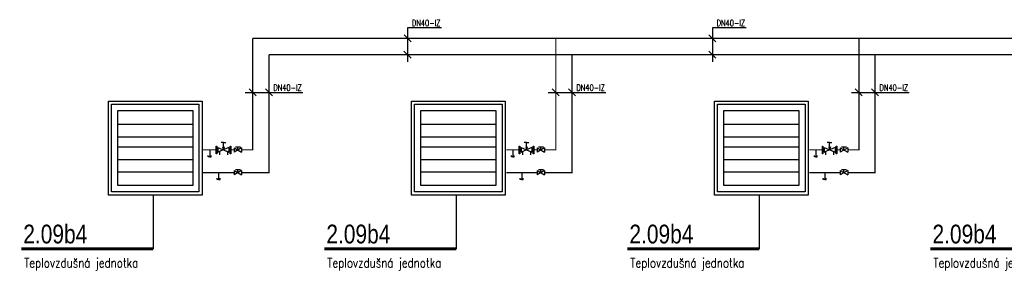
# Model space of a CAD drawing. Header units: millimetres. Extents: x -15830 to 4680139, y -28864 to 2281735.
# Tile 1 of 256: x -6512 to 9246, y -27855 to -23595. Entities that reach past the tile are written whole.
import ezdxf

# ---------------------------------------------------------------- set-up
doc = ezdxf.new("R2010")
doc.units = ezdxf.units.MM
doc.linetypes.add('DASHED', pattern=[19.05, 12.7, -6.35])
for name, color, linetype in [('G armatury', 7, 'Continuous'), ('NWT_UT_KOTY', 31, 'Continuous'), ('NWT_UT_POZICE', 32, 'Continuous'), ('NWT_UT_PRIV', 1, 'Continuous'), ('NWT_UT_TEXT', 90, 'Continuous'), ('NWT_UT_ZPÁT', 150, 'DASHED'), ('UT_KOTY', 31, 'Continuous')]:
    doc.layers.add(name, color=color, linetype=linetype)
doc.layers.add('NEKO_armatury', color=7, linetype='Continuous', lineweight=25)
doc.styles.add('ARIAL', font='arial.ttf', dxfattribs={"width": 0.8})
doc.styles.add('ROMANS', font='romans.shx', dxfattribs={"width": 0.8})

# ---------------------------------------------------------------- blocks, each defined once
blk = doc.blocks.new('Vypouštěcí ventil')
at = {"layer": 'NEKO_armatury', "color": 0, "lineweight": -3}
for p, q in [((0, 0), (0, -5)), ((-1, -5), (-1, -4)), ((0, -5), (-1, -5)), ((0, -5), (1, -5)), ((1, -5), (1, -4))]:
    blk.add_line(p, q, dxfattribs=at)
blk = doc.blocks.new('RUČNÍ REGULAČNÍ VENTIL PŘÍRUBOVÝ')
at = {"layer": 'NEKO_armatury', "color": 0, "lineweight": -3}
for p, q in [((-3.08, 10.75), (3.08, 10.75)), ((-1.88, 9.75), (1.88, 9.75)), ((-1.88, 1), (1.88, 9.75)), ((-1.88, 9.75), (1.88, 1)), ((1.88, 9.75), (1.39, 8.6)), ((1.39, 8.6), (3.89, 8.6)), ((-5.9, 5.38), (-5.9, 7.25)), ((-2.5, 5.38), (-5.9, 5.38)), ((-5.9, 5.38), (-5.9, 3.5)), ((-3.08, 0), (3.08, 0)), ((-2.5, 5.99), (0, 5.38)), ((-2.5, 4.74), (0, 5.38)), ((0, 5.38), (-2.5, 5.38)), ((-1.88, 1), (1.88, 1)), ((1.88, 1), (1.4, 2.16)), ((1.4, 2.16), (3.9, 2.16))]:
    blk.add_line(p, q, dxfattribs=at)
at = {"layer": 'NEKO_armatury', "color": 0}
for points in [[(-3.08, 10.75), (-3.08, 11.15), (3.08, 11.15), (3.08, 10.75), (-3.08, 10.75)], [(-3.08, -0.4), (-3.08, 0), (3.08, 0), (3.08, -0.4), (-3.08, -0.4)]]:
    blk.add_lwpolyline(points, dxfattribs=at)

msp = doc.modelspace()

# ---------------------------------------------------------------- linework, layer by layer
for points in [[(-3592.247, -24896.791), (-3592.247, -26396.791), (-5092.247, -26396.791), (-5092.247, -24896.791), (-3592.247, -24896.791)], [(1257.985, -24896.791), (1257.985, -26396.791), (-242.015, -26396.791), (-242.015, -24896.791), (1257.985, -24896.791)], [(6108.216, -24896.791), (6108.216, -26396.791), (4608.216, -26396.791), (4608.216, -24896.791), (6108.216, -24896.791)], [(-4942.247, -25264.243), (-3742.247, -25264.243)], [(-92.015, -25264.243), (1107.985, -25264.243)], [(4758.216, -25264.243), (5958.216, -25264.243)], [(-4942.247, -25464.243), (-3742.247, -25464.243)], [(-92.015, -25464.243), (1107.985, -25464.243)], [(4758.216, -25464.243), (5958.216, -25464.243)], [(-4942.247, -25627.45), (-3742.247, -25627.45)], [(-92.015, -25627.45), (1107.985, -25627.45)], [(4758.216, -25627.45), (5958.216, -25627.45)], [(-4942.247, -25827.45), (-3742.247, -25827.45)], [(-92.015, -25827.45), (1107.985, -25827.45)], [(4758.216, -25827.45), (5958.216, -25827.45)], [(-4942.247, -26027.45), (-3742.247, -26027.45)], [(-92.015, -26027.45), (1107.985, -26027.45)], [(4758.216, -26027.45), (5958.216, -26027.45)]]:
    msp.add_lwpolyline(points)
for points in [[(-3642.247, -24946.791), (-3642.247, -26346.791), (-5042.247, -26346.791), (-5042.247, -24946.791)], [(-3742.247, -25046.791), (-3742.247, -26246.791), (-4942.247, -26246.791), (-4942.247, -25046.791)], [(1207.985, -24946.791), (1207.985, -26346.791), (-192.015, -26346.791), (-192.015, -24946.791)], [(1107.985, -25046.791), (1107.985, -26246.791), (-92.015, -26246.791), (-92.015, -25046.791)], [(6058.216, -24946.791), (6058.216, -26346.791), (4658.216, -26346.791), (4658.216, -24946.791)], [(5958.216, -25046.791), (5958.216, -26246.791), (4758.216, -26246.791), (4758.216, -25046.791)]]:
    msp.add_lwpolyline(points, close=True)
at = {"layer": 'G armatury'}
for p, q in [((-2960.737, -25640.545), (-3080.606, -25709.752)), ((-3080.606, -25640.545), (-3080.606, -25709.752)), ((-3080.606, -25640.545), (-2960.737, -25709.752)), ((-3059.698, -25626.271), (-2978.147, -25626.271)), ((-3020.671, -25675.148), (-3020.671, -25626.271)), ((-2960.737, -25640.545), (-2960.737, -25709.752)), ((1889.495, -25640.545), (1769.625, -25709.752)), ((1769.625, -25640.545), (1769.625, -25709.752)), ((1769.625, -25640.545), (1889.495, -25709.752)), ((1790.533, -25626.271), (1872.084, -25626.271)), ((1829.56, -25675.148), (1829.56, -25626.271)), ((1889.495, -25640.545), (1889.495, -25709.752)), ((6739.726, -25640.545), (6619.857, -25709.752)), ((6619.857, -25640.545), (6619.857, -25709.752)), ((6619.857, -25640.545), (6739.726, -25709.752)), ((6640.765, -25626.271), (6722.316, -25626.271)), ((6679.791, -25675.148), (6679.791, -25626.271)), ((6739.726, -25640.545), (6739.726, -25709.752)), ((-3059.698, -25989.573), (-2978.147, -25989.573)), ((-3020.671, -26038.451), (-3020.671, -25989.573)), ((1790.533, -25989.573), (1872.084, -25989.573)), ((1829.56, -26038.451), (1829.56, -25989.573)), ((6640.765, -25989.573), (6722.316, -25989.573)), ((6679.791, -26038.451), (6679.791, -25989.573)), ((-2960.737, -26003.847), (-3080.606, -26073.054)), ((-3080.606, -26003.847), (-3080.606, -26073.054)), ((-3080.606, -26003.847), (-2960.737, -26073.054)), ((-2960.737, -26003.847), (-2960.737, -26073.054)), ((1889.495, -26003.847), (1769.625, -26073.054)), ((1769.625, -26003.847), (1769.625, -26073.054)), ((1769.625, -26003.847), (1889.495, -26073.054)), ((1889.495, -26003.847), (1889.495, -26073.054)), ((6739.726, -26003.847), (6619.857, -26073.054)), ((6619.857, -26003.847), (6619.857, -26073.054)), ((6619.857, -26003.847), (6739.726, -26073.054)), ((6739.726, -26003.847), (6739.726, -26073.054))]:
    msp.add_line(p, q, dxfattribs=at)
at = {"layer": 'NWT_UT_PRIV', "const_width": 20}
for points in [[(-2960.737, -26038.451), (-2522.473, -26038.451), (-2522.473, -24153.378)], [(16878.453, -24153.378), (-2522.473, -24153.378)], [(1889.495, -26038.451), (2327.759, -26038.451), (2327.759, -24153.378)], [(6739.726, -26038.451), (7177.99, -26038.451), (7177.99, -24153.378)], [(-3080.606, -26038.451), (-3576.072, -26038.451)], [(1769.625, -26038.451), (1274.159, -26038.451)], [(6619.857, -26038.451), (6124.39, -26038.451)]]:
    msp.add_lwpolyline(points, dxfattribs=at)
at = {"layer": 'NWT_UT_TEXT'}
for p, q in [((-4372.774, -27254.588), (-4372.774, -26396.791)), ((477.457, -27254.588), (477.457, -26396.791)), ((5327.689, -27254.588), (5327.689, -26396.791))]:
    msp.add_line(p, q, dxfattribs=at)
at = {"layer": 'NWT_UT_TEXT', "const_width": 47.438}
for points in [[(-6487.849, -27254.588), (-4372.774, -27254.588)], [(-1637.617, -27254.588), (477.457, -27254.588)], [(3212.614, -27254.588), (5327.689, -27254.588)], [(8062.846, -27254.588), (10177.92, -27254.588)]]:
    msp.add_lwpolyline(points, dxfattribs=at)
at = {"layer": 'NWT_UT_ZPÁT', "color": 1, "const_width": 20}
for points in [[(-2960.737, -25675.148), (-2781.959, -25675.148), (-2781.959, -23893.891)], [(16618.967, -23893.891), (-2781.959, -23893.891)], [(1889.495, -25675.148), (2068.273, -25675.148), (2068.273, -23893.891)], [(6739.726, -25675.148), (6918.504, -25675.148), (6918.504, -23893.891)], [(-3366.101, -25675.148), (-3576.072, -25675.148)], [(-3080.606, -25675.148), (-3135.018, -25675.148)], [(1484.13, -25675.148), (1274.159, -25675.148)], [(1769.625, -25675.148), (1715.213, -25675.148)], [(6334.362, -25675.148), (6124.39, -25675.148)], [(6619.857, -25675.148), (6565.444, -25675.148)]]:
    msp.add_lwpolyline(points, dxfattribs=at)
at = {"layer": 'UT_KOTY'}
for p, q in [((-361.075, -23837.641), (-248.575, -23950.141)), ((4515.921, -23837.641), (4628.421, -23950.141)), ((-361.521, -24095.542), (-249.021, -24208.042)), ((4515.475, -24095.542), (4627.975, -24208.042)), ((-2839.794, -24701.685), (-2727.294, -24814.185)), ((-2578.723, -24701.583), (-2466.223, -24814.083)), ((2010.437, -24701.685), (2122.937, -24814.185)), ((2271.509, -24701.583), (2384.009, -24814.083)), ((6860.669, -24701.685), (6973.169, -24814.185)), ((7121.74, -24701.583), (7234.24, -24814.083)), ((-2901.967, -24759.772), (-1979.701, -24757.833)), ((1948.265, -24759.772), (2870.53, -24757.833)), ((6798.496, -24759.772), (7720.761, -24757.833))]:
    msp.add_line(p, q, dxfattribs=at)
for points in [[(237.947, -23724.622), (-303.686, -23725.761), (-303.686, -24269.17)], [(5114.942, -23724.622), (4573.31, -23725.761), (4573.31, -24269.17)]]:
    msp.add_lwpolyline(points, dxfattribs=at)

# ---------------------------------------------------------------- block references
at = {"layer": 'NEKO_armatury', "xscale": 22.5, "yscale": 22.5, "zscale": 22.5}
for p in [(-3470.155, -25675.148), (1380.076, -25675.148), (6230.307, -25675.148), (-3328.339, -26038.451), (1521.892, -26038.451), (6372.124, -26038.451)]:
    msp.add_blockref('Vypouštěcí ventil', p, dxfattribs=at)
at = {"layer": 'NEKO_armatury', "xscale": 20, "yscale": 20, "zscale": 20, "rotation": 270}
for p in [(-3358.06, -25675.148), (1492.172, -25675.148), (6342.403, -25675.148)]:
    msp.add_blockref('RUČNÍ REGULAČNÍ VENTIL PŘÍRUBOVÝ', p, dxfattribs=at)

# ---------------------------------------------------------------- texts
at = {"layer": 'NWT_UT_KOTY', "style": 'ROMANS', "width": 0.7}
for p in [(-234.772, -23697.015), (4642.223, -23697.015), (-2452.42, -24730.226), (2397.811, -24730.226), (7248.042, -24730.226)]:
    msp.add_text('DN40-IZ', height=100, dxfattribs=at).set_placement(p)
at = {"layer": 'NWT_UT_POZICE', "color": 1, "style": 'ARIAL', "width": 0.8}
for p in [(-6454.444, -27170.442), (-1604.212, -27170.442), (3246.019, -27170.442), (8096.251, -27170.442)]:
    msp.add_text('2.09b4', height=300, rotation=359.9993989, dxfattribs=at).set_placement(p)
at = {"layer": 'NWT_UT_TEXT', "char_height": 150, "attachment_point": 1, "style": 'ROMANS'}
for insert in [(-6439.494, -27405.733), (-1589.262, -27405.733), (3260.969, -27405.733), (8111.201, -27405.733)]:
    msp.add_mtext_dynamic_manual_height_columns('Teplovzdušná jednotka ', width=2162.50848, gutter_width=12.5, heights=[456.961], dxfattribs=dict(at, insert=insert))

doc.saveas('drawing.dxf')
